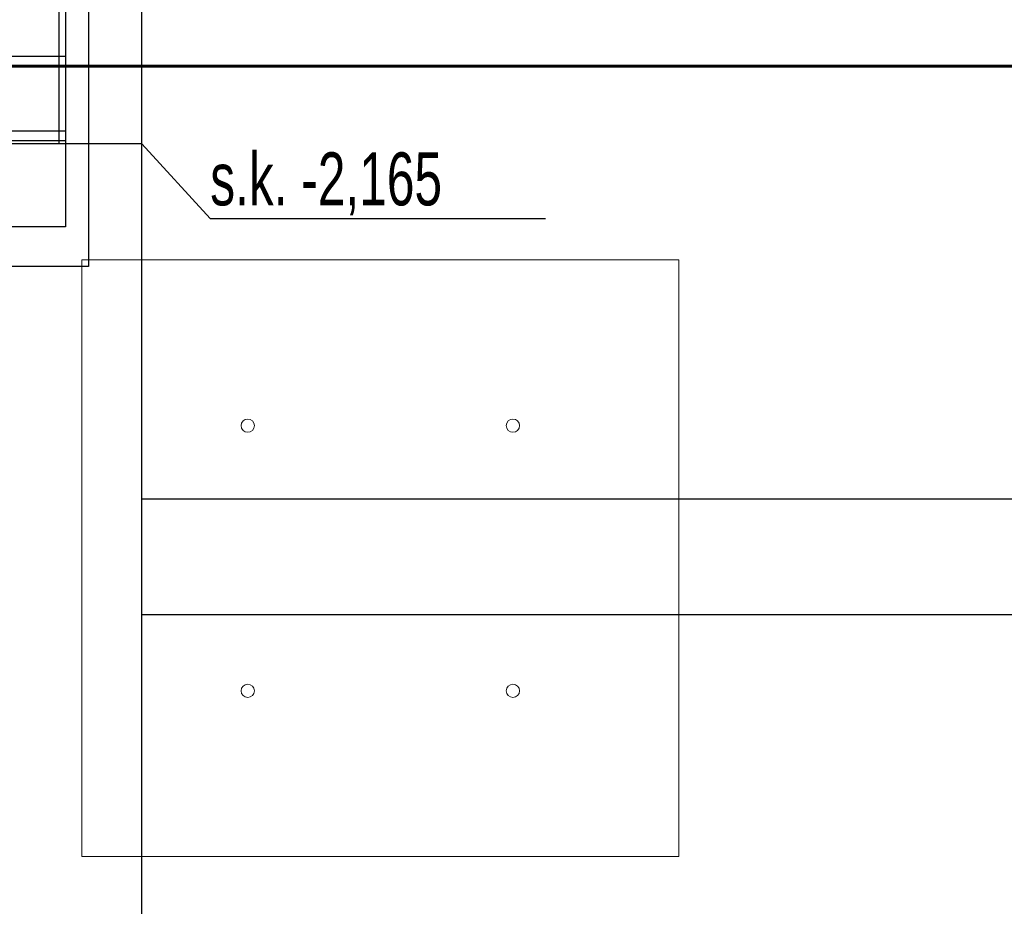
# Model space of a CAD drawing. Header units: centimetres. Extents: x -228435 to 46820, y -89367 to 152985.
# Tile 184 of 256: x -34128 to -31158, y 50450 to 53125. Entities that reach past the tile are written whole.
import ezdxf

# ---------------------------------------------------------------- set-up
doc = ezdxf.new("R2010")
doc.units = ezdxf.units.CM
doc.header["$LTSCALE"] = 50
doc.header["$PDMODE"] = 35
doc.header["$PDSIZE"] = 0.1
for name, pattern in [('Kondygnacja  -0_5$0$HIDDEN', [9.525, 6.35, -3.175]), ('Kondygnacja  -0_5$0$HIDDEN2', [4.7625, 3.175, -1.5875]), ('Osie rzutów$0$DASHDOT2', [12.7, 6.35, -3.175, 0, -3.175])]:
    doc.linetypes.add(name, pattern=pattern)
doc.layers.get('0').update_dxf_attribs({"color": 8})
doc.layers.get('DEFPOINTS').update_dxf_attribs({"color": 8})
for name, color, linetype in [('IS_zmiany 2024', 3, 'Continuous'), ('Kondygnacja  -0_5$0$ARCH_KONSTR_POWYŻEJ RZUTU', 8, 'Kondygnacja  -0_5$0$HIDDEN'), ('Kondygnacja  -0_5$0$ARCH_KONSTR_POWYŻEJ RZUTU_IST', 8, 'Kondygnacja  -0_5$0$HIDDEN2'), ('Kondygnacja  -0_5$0$ARCH_KONSTRUKCJA_NIEWIDOCZNA', 8, 'Continuous'), ('Kondygnacja  -0_5$0$ARCH_OKŁADZINA', 8, 'Continuous'), ('Kondygnacja  -0_5$0$ARCH_SŁUPY', 8, 'Continuous'), ('Osie rzutów$0$ARCH_INFO_OSIE_IST', 8, 'Osie rzutów$0$DASHDOT2'), ('Osie rzutów$0$ARCH_INFO_OSIE_OPISY_IST', 8, 'Continuous')]:
    doc.layers.add(name, color=color, linetype=linetype)
doc.layers.add('Kondygnacja  -0_5$0$ARCH_INFO_WYMIARY', color=8, linetype='Continuous', lineweight=9)
doc.layers.add('SU Lampy kwadratowe  -05$0$ARCH_SUFITY_PODWIESZANE', color=8, linetype='Continuous', lineweight=9)
doc.styles.add('Kondygnacja  -0_5$0$BIKTS', font='bikromsw.shx', dxfattribs={"width": 0.8})
doc.styles.add('Kondygnacja  -0_5$0$Romans', font='Romans.shx', dxfattribs={"width": 0.7})
doc.dimstyles.new('Kondygnacja  -0_5$0$Wymiary 1-100', dxfattribs={"dimtxt": 12, "dimasz": 10, "dimexe": 5, "dimexo": 0, "dimgap": 4, "dimtad": 1, "dimrnd": 0.5, "dimzin": 12, "dimdsep": 46, "dimtxsty": 'Kondygnacja  -0_5$0$Romans', "dimblk": 'Kondygnacja  -0_5$0$_Oblique', "dimcen": 10, "dimdle": 10, "dimclrt": 55, "dimazin": 0, "dimtfac": 1, "dimtmove": 1, "dimatfit": 3, "dimfxl": 8, "dimfxlon": 1, "dimtolj": 1, "dimtzin": 0, "dimarcsym": 0})
pattern_1 = [(45, (-1133.3117, -3177.9858), (-0.6735192, 0.6735192), [])]

# ---------------------------------------------------------------- blocks, each defined once
blk = doc.blocks.new('Osie rzutów')
at = {"layer": 'Osie rzutów$0$ARCH_INFO_OSIE_IST', "ltscale": 10}
blk.add_line((4436.04, 9800), (15156.54, 9800), dxfattribs=at)
blk = doc.blocks.new('SU Lampy kwadratowe  -05$0$moduł sufitu')
at = {"layer": 'SU Lampy kwadratowe  -05$0$ARCH_SUFITY_PODWIESZANE'}
blk.add_lwpolyline([(60, -60), (240, -60), (240, -240), (60, -240)], close=True, dxfattribs=at)
for centre in [(110, -110), (190, -110), (110, -190), (190, -190)]:
    blk.add_circle(centre, 2, dxfattribs=at)
blk = doc.blocks.new('SU Lampy kwadratowe  -05')
at = {"layer": 'SU Lampy kwadratowe  -05$0$ARCH_SUFITY_PODWIESZANE'}
blk.add_blockref('SU Lampy kwadratowe  -05$0$moduł sufitu', (8660, 9800), dxfattribs=at)
blk = doc.blocks.new('Kondygnacja  -0_5$0$_Oblique')
at = {"color": 0, "linetype": 'ByBlock', "lineweight": -2}
blk.add_line((-0.5, -0.5), (0.5, 0.5), dxfattribs=at)
blk = doc.blocks.new('*D147')
at = {"layer": 'DEFPOINTS', "color": 0}
for p in [(5845, 52950), (6165.9, 52950), (-62690, 50660)]:
    blk.add_point(p, dxfattribs=at)
at = {"layer": 'Kondygnacja  -0_5$0$ARCH_INFO_WYMIARY', "color": 0, "lineweight": -2}
for p, q in [((6165.9, 50650), (6165.9, 52960)), ((6157.9, 52950), (6170.9, 52950)), ((6157.9, 50660), (6170.9, 50660))]:
    blk.add_line(p, q, dxfattribs=at)
at = {"layer": 'Kondygnacja  -0_5$0$ARCH_INFO_WYMIARY', "color": 0, "lineweight": -2, "xscale": 10, "yscale": 10, "zscale": 10}
for p, rotation in [((6165.9, 52950), 90), ((6165.9, 50660), 270)]:
    blk.add_blockref('Kondygnacja  -0_5$0$_Oblique', p, dxfattribs=dict(at, rotation=rotation))
at = {"layer": 'Kondygnacja  -0_5$0$ARCH_INFO_WYMIARY', "color": 55, "insert": (6155.9, 51805), "char_height": 12, "attachment_point": 5, "rotation": 90, "style": 'Kondygnacja  -0_5$0$Romans'}
blk.add_mtext('\\A1;2290', dxfattribs=at)
blk = doc.blocks.new('Kondygnacja  -0_5$0$słup_kwadrat')
at = {"layer": 'Kondygnacja  -0_5$0$ARCH_SŁUPY', "lineweight": 40}
h = blk.add_hatch(dxfattribs=at)
h.set_pattern_fill('ANSI31', color=256, scale=0.3, style=0)
h.set_pattern_definition(pattern_1)
h.paths.add_polyline_path([(36, 34), (39, 34), (39, 84), (36, 84)])
h = blk.add_hatch(dxfattribs=at)
h.set_pattern_fill('ANSI31', color=256, scale=0.3, style=0)
h.set_pattern_definition(pattern_1)
h.paths.add_polyline_path([(89, 34), (92, 34), (92, 84), (89, 84)])
h = blk.add_hatch(dxfattribs=at)
h.set_pattern_fill('ANSI31', color=256, scale=0.3, style=0)
h.set_pattern_definition(pattern_1)
h.paths.add_polyline_path([(89, 80), (89, 83), (39, 83), (39, 80)])
h = blk.add_hatch(dxfattribs=at)
h.set_pattern_fill('ANSI31', color=256, scale=0.3, style=0)
h.set_pattern_definition(pattern_1)
h.paths.add_polyline_path([(89, 57.5), (89, 60.5), (39, 60.5), (39, 57.5)])
h = blk.add_hatch(dxfattribs=at)
h.set_pattern_fill('ANSI31', color=256, scale=0.3, style=0)
h.set_pattern_definition(pattern_1)
h.paths.add_polyline_path([(89, 35), (89, 38), (39, 38), (39, 35)])
at = {"layer": 'Kondygnacja  -0_5$0$ARCH_KONSTRUKCJA_NIEWIDOCZNA'}
blk.add_lwpolyline([(119, 109), (119, 9), (9, 9), (9, 109)], close=True, dxfattribs=at)
for points in [[(36, 109), (36, 84)], [(39, 109), (39, 84)], [(62.5, 109), (62.5, 83)], [(65.5, 109), (65.5, 83)], [(89, 109), (89, 84)], [(92, 109), (92, 84)], [(9, 83), (36, 83)], [(92, 83), (119, 83)], [(9, 80), (36, 80)], [(92, 80), (119, 80)], [(9, 60.5), (36, 60.5)], [(92, 60.5), (119, 60.5)], [(9, 57.5), (36, 57.5)], [(92, 57.5), (119, 57.5)], [(9, 38), (36, 38)], [(92, 38), (119, 38)], [(9, 35), (36, 35)], [(36, 34), (36, 9)], [(39, 34), (39, 9)], [(62.5, 35), (62.5, 9)], [(65.49, 35), (65.49, 9)], [(89, 34), (89, 9)], [(92, 35), (119, 35)], [(92, 34), (92, 9)]]:
    blk.add_lwpolyline(points, dxfattribs=at)
at = {"layer": 'Kondygnacja  -0_5$0$ARCH_OKŁADZINA'}
blk.add_lwpolyline([(2, 121), (126, 121), (126, -3), (2, -3)], close=True, dxfattribs=at)
at = {"layer": 'Kondygnacja  -0_5$0$ARCH_SŁUPY', "lineweight": 40}
for p, q in [((39, 60.5), (89, 60.5)), ((89, 57.5), (39, 57.5))]:
    blk.add_line(p, q, dxfattribs=at)
at = {"layer": 'Kondygnacja  -0_5$0$ARCH_SŁUPY', "lineweight": 50, "const_width": 3}
blk.add_lwpolyline([(28.5, 94.5), (99.5, 94.5), (99.5, 23.5), (28.5, 23.5)], close=True, dxfattribs=at)
at = {"layer": 'Kondygnacja  -0_5$0$ARCH_SŁUPY', "lineweight": 40}
for points in [[(36, 84), (39, 84), (39, 34), (36, 34)], [(89, 84), (92, 84), (92, 34), (89, 34)]]:
    blk.add_lwpolyline(points, close=True, dxfattribs=at)
for points in [[(89, 83), (39, 83)], [(39, 80), (89, 80)], [(89, 38), (39, 38)], [(39, 35), (89, 35)]]:
    blk.add_lwpolyline(points, dxfattribs=at)
blk = doc.blocks.new('Kondygnacja  -0_5$0$konstrukcja istniejąca -0.5')
at = {"layer": 'Kondygnacja  -0_5$0$ARCH_KONSTR_POWYŻEJ RZUTU_IST', "ltscale": 10}
for points in [[(8738, 9775), (8582, 9775), (8582, 9825), (8738, 9825), (8738, 9775)], [(8738, 9775), (8738, 8625)]]:
    blk.add_lwpolyline(points, dxfattribs=at)
at = {"layer": 'Kondygnacja  -0_5$0$ARCH_KONSTR_POWYŻEJ RZUTU_IST', "ltscale": 10, "elevation": 0}
for points in [[(8713, 9825), (8713, 9775)], [(8738, 9667.89), (9782, 9667.89)], [(9782, 9632.89), (8738, 9632.89)]]:
    blk.add_lwpolyline(points, dxfattribs=at)
at = {"layer": 'Kondygnacja  -0_5$0$ARCH_KONSTR_POWYŻEJ RZUTU_IST'}
blk.add_lwpolyline([(8738.01, 9775), (8758.69, 9752.53), (8859.85, 9752.53)], dxfattribs=at)
at = {"layer": 'Kondygnacja  -0_5$0$ARCH_KONSTR_POWYŻEJ RZUTU_IST', "style": 'Kondygnacja  -0_5$0$BIKTS', "width": 0.7}
blk.add_text('s.k. -2,165', height=16, dxfattribs=at).set_placement((8758.69, 9756.46))

msp = doc.modelspace()

# ---------------------------------------------------------------- linework, layer by layer
at = {"layer": 'IS_zmiany 2024', "color": 40, "lineweight": 60}
for points in [[(-47160, 65000), (-22185, 65000), (-22185, 52985), (-47160, 52985)], [(-47160, 52985), (-22185, 52985), (-22185, 40645), (-47160, 40645)]]:
    msp.add_lwpolyline(points, close=True, dxfattribs=at)

# ---------------------------------------------------------------- block references
at = {"layer": 'Kondygnacja  -0_5$0$ARCH_KONSTR_POWYŻEJ RZUTU', "xscale": 10, "yscale": 10, "zscale": 10}
msp.add_blockref('Kondygnacja  -0_5$0$konstrukcja istniejąca -0.5', (-121140, -45000), dxfattribs=at)
at = {"layer": 'Kondygnacja  -0_5$0$ARCH_SŁUPY', "xscale": 10, "yscale": 10, "zscale": 10}
msp.add_blockref('Kondygnacja  -0_5$0$słup_kwadrat', (-35180, 52410), dxfattribs=at)
at = {"layer": 'Osie rzutów$0$ARCH_INFO_OSIE_OPISY_IST', "xscale": 10, "yscale": 10, "zscale": 10}
msp.add_blockref('Osie rzutów', (-121140, -45000), dxfattribs=at)
at = {"layer": 'SU Lampy kwadratowe  -05$0$ARCH_SUFITY_PODWIESZANE', "xscale": 10, "yscale": 10, "zscale": 10}
msp.add_blockref('SU Lampy kwadratowe  -05', (-121140, -45000), dxfattribs=at)

# ---------------------------------------------------------------- dimensions: what is measured, and where the dimension line sits
at = {"layer": 'Kondygnacja  -0_5$0$ARCH_INFO_WYMIARY'}
dim = msp.add_linear_dim(base=(6165.858, 52950), p1=(-62690, 50660), p2=(5845, 52950), angle=90, dimstyle='Kondygnacja  -0_5$0$Wymiary 1-100', dxfattribs=at)
dim.commit()
dim.dimension.update_dxf_attribs({"geometry": '*D147', "text_midpoint": (6155.858, 51805)})

doc.saveas('drawing.dxf')
